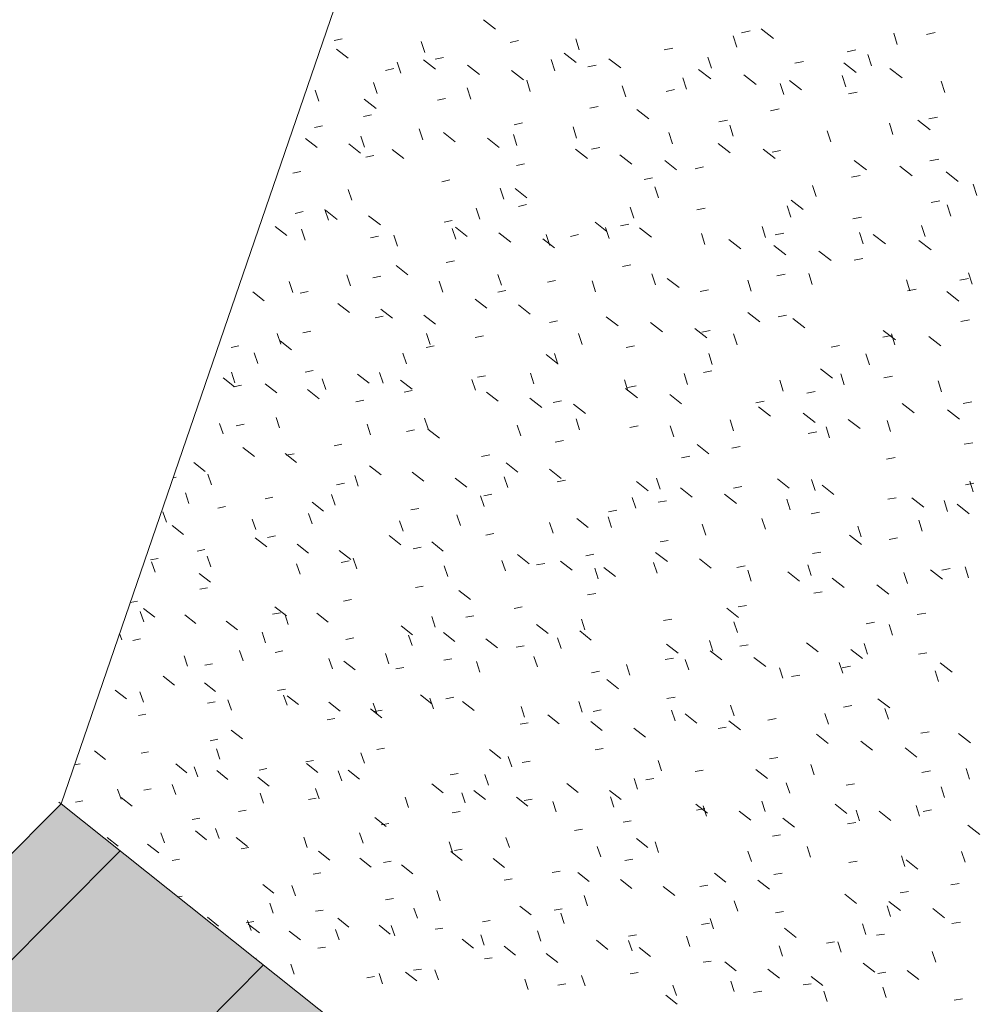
# Model space of a CAD drawing. Header units: centimetres. Extents: x 1151.07 to 1152.71, y 1902.53 to 1904.06.
# Tile 40 of 65: x 1152.06 to 1152.18, y 1903.42 to 1903.55. Entities that reach past the tile are written whole.
import ezdxf

# ---------------------------------------------------------------- set-up
doc = ezdxf.new("R2010")
doc.units = ezdxf.units.CM
for name, color, linetype, lineweight in [('Stropy', 7, 'Continuous', 9), ('Wzór powierzchni', 7, 'Continuous', 9), ('Wzór powierzchni-1', 250, 'Continuous', 9), ('Wzór powierzchni-4', 10, 'Continuous', 9), ('Wzór powierzchni-7', 9, 'Continuous', 9), ('Ściany', 7, 'Continuous', 9)]:
    doc.layers.add(name, color=color, linetype=linetype, lineweight=lineweight)
doc.layers.add('Wzór powierzchni-2', color=7, linetype='Continuous', lineweight=9, true_color=0xedebe7)

# ---------------------------------------------------------------- blocks, each defined once
blk = doc.blocks.new('FP_8-Aksono Kopia 1')
at = {"layer": 'Wzór powierzchni-2'}
h = blk.add_hatch(color=256, dxfattribs=at)
h.paths.add_polyline_path([(1152.18047, 1903.00093), (1152.20389, 1903.04115), (1152.17427, 1903.0658), (1152.16289, 1903.04503), (1152.15949, 1903.04141), (1152.1593, 1903.04144), (1152.15924, 1903.04147), (1152.15598, 1903.0442), (1152.14417, 1903.03142), (1152.17245, 1903.00766)])
h.paths.add_polyline_path([(1152.17072, 1903.06216), (1152.17085, 1903.06223), (1152.17065, 1903.06216), (1152.17068, 1903.06216)])
h.paths.add_polyline_path([(1152.09835, 1903.07461), (1152.12356, 1903.10144), (1152.12365, 1903.10136), (1152.12366, 1903.10167), (1152.12695, 1903.10518), (1152.10659, 1903.12213), (1152.09767, 1903.10299), (1152.09412, 1903.09928), (1152.09394, 1903.09931), (1152.09388, 1903.09935), (1152.08961, 1903.10297), (1152.07607, 1903.0886), (1152.09031, 1903.07664), (1152.09325, 1903.07988), (1152.09364, 1903.0799), (1152.09802, 1903.07623), (1152.09802, 1903.07573), (1152.09781, 1903.07505), (1152.09805, 1903.07485)])
h.paths.add_polyline_path([(1152.12814, 1903.09763), (1152.12807, 1903.09767), (1152.12813, 1903.09763)])
h.paths.add_polyline_path([(1152.10409, 1903.12088), (1152.10422, 1903.12095), (1152.10403, 1903.12088), (1152.10406, 1903.12088)])
h.paths.add_polyline_path([(1152.02687, 1903.13131), (1152.027, 1903.13153), (1152.02706, 1903.13146), (1152.02712, 1903.13158), (1152.02716, 1903.13162), (1152.02676, 1903.13155), (1152.02682, 1903.13156), (1152.02687, 1903.13132)])
h.paths.add_polyline_path([(1152.03252, 1903.13314), (1152.05764, 1903.15935), (1152.05766, 1903.15938), (1152.05775, 1903.15941), (1152.05782, 1903.15938), (1152.05783, 1903.15969), (1152.05944, 1903.16137), (1152.03979, 1903.17772), (1152.03187, 1903.1578), (1152.02841, 1903.15425), (1152.02822, 1903.15427), (1152.02817, 1903.15431), (1152.02397, 1903.15791), (1152.02399, 1903.15804), (1152.0252, 1903.16117), (1152.00933, 1903.14464), (1152.02211, 1903.13392), (1152.02231, 1903.13495), (1152.02234, 1903.13495), (1152.02241, 1903.13521), (1152.02243, 1903.13521), (1152.02247, 1903.13561), (1152.02607, 1903.13954), (1152.02646, 1903.13956), (1152.03076, 1903.13595), (1152.03076, 1903.13542), (1152.03062, 1903.13473), (1152.03079, 1903.13459)])
h.paths.add_polyline_path([(1152.26753, 1903.14128), (1152.28255, 1903.15759), (1152.27022, 1903.16757), (1152.26593, 1903.15705), (1152.26255, 1903.15344), (1152.26246, 1903.1534), (1152.26226, 1903.15347), (1152.25901, 1903.15611), (1152.25484, 1903.15159), (1152.25709, 1903.14977)])
h.paths.add_polyline_path([(1152.26285, 1903.15401), (1152.26286, 1903.15419), (1152.26285, 1903.15417)])
h.paths.add_polyline_path([(1152.26307, 1903.15477), (1152.26324, 1903.15498), (1152.26316, 1903.1549)])
h.paths.add_polyline_path([(1152.06224, 1903.15573), (1152.06217, 1903.15577), (1152.06223, 1903.15573)])
h.paths.add_polyline_path([(1152.26708, 1903.16459), (1152.26718, 1903.1647), (1152.26712, 1903.16475), (1152.26707, 1903.1646)])
h.paths.add_polyline_path([(1152.03713, 1903.17663), (1152.03726, 1903.1767), (1152.03707, 1903.17664), (1152.0371, 1903.17663)])
h.paths.add_polyline_path([(1151.95929, 1903.18805), (1151.95941, 1903.1882), (1151.95942, 1903.18809), (1151.95952, 1903.18831), (1151.95956, 1903.18836), (1151.95918, 1903.18831), (1151.95924, 1903.18828), (1151.95929, 1903.18806)])
h.paths.add_polyline_path([(1152.12791, 1903.26691), (1152.12796, 1903.26677), (1152.12795, 1903.26693)])
h.paths.add_polyline_path([(1151.96629, 1903.18868), (1151.96849, 1903.19094), (1151.9669, 1903.19232), (1151.9669, 1903.19247), (1151.98067, 1903.23363), (1151.98075, 1903.23357), (1151.98072, 1903.23387), (1151.98306, 1903.23626), (1151.96501, 1903.25125), (1151.95405, 1903.23973), (1151.95285, 1903.23853), (1151.95271, 1903.23847), (1151.9524, 1903.23864), (1151.94851, 1903.24188), (1151.94842, 1903.24205), (1151.94855, 1903.24228), (1151.94937, 1903.24315), (1151.95021, 1903.24404), (1151.96055, 1903.25519), (1151.96219, 1903.26019), (1151.96221, 1903.2602), (1151.96222, 1903.26103), (1151.96229, 1903.26312), (1151.96259, 1903.27178), (1151.96275, 1903.27683), (1151.96278, 1903.27786), (1151.96298, 1903.28283), (1151.96318, 1903.28923), (1151.96325, 1903.28985), (1151.96678, 1903.29343), (1151.96719, 1903.29343), (1151.96832, 1903.29268), (1151.99783, 1903.32254), (1151.99802, 1903.32499), (1152.00151, 1903.32853), (1152.00193, 1903.32853), (1152.00608, 1903.3255), (1152.00609, 1903.32494), (1152.00442, 1903.29497), (1152.00456, 1903.29503), (1152.02455, 1903.27861), (1152.05364, 1903.30826), (1152.05367, 1903.3083), (1152.05374, 1903.30833), (1152.05381, 1903.3083), (1152.05378, 1903.30857), (1152.05724, 1903.3121), (1152.05762, 1903.3121), (1152.0618, 1903.30871), (1152.06189, 1903.30836), (1152.06202, 1903.30841), (1152.07365, 1903.29896), (1152.09159, 1903.3173), (1152.09162, 1903.31735), (1152.09189, 1903.3179), (1152.09229, 1903.31871), (1152.09753, 1903.32919), (1152.09797, 1903.33011), (1152.09869, 1903.33154), (1152.09942, 1903.333), (1152.10699, 1903.34808), (1152.10705, 1903.34808), (1152.10706, 1903.34836), (1152.11024, 1903.35142), (1152.1106, 1903.35141), (1152.11481, 1903.34799), (1152.11481, 1903.34762), (1152.11429, 1903.34659), (1152.15109, 1903.31707), (1152.15196, 1903.31792), (1152.15232, 1903.31791), (1152.15657, 1903.3145), (1152.15657, 1903.31408), (1152.14066, 1903.28423), (1152.13831, 1903.27888), (1152.13552, 1903.26588), (1152.1321, 1903.26238), (1152.13198, 1903.26237), (1152.13184, 1903.26242), (1152.12772, 1903.26579), (1152.12765, 1903.2659), (1152.12812, 1903.26833), (1152.12075, 1903.26065), (1152.13965, 1903.24528), (1152.15614, 1903.26263), (1152.1566, 1903.2635), (1152.15821, 1903.26646), (1152.16572, 1903.28012), (1152.16655, 1903.28165), (1152.16681, 1903.28212), (1152.1725, 1903.29238), (1152.17258, 1903.29233), (1152.1726, 1903.29262), (1152.17575, 1903.29574), (1152.17611, 1903.29573), (1152.18039, 1903.2923), (1152.18044, 1903.29197), (1152.17983, 1903.29087), (1152.21732, 1903.26078), (1152.21818, 1903.26166), (1152.21855, 1903.26164), (1152.22287, 1903.25817), (1152.22292, 1903.25785), (1152.20573, 1903.22857), (1152.20312, 1903.22339), (1152.19937, 1903.21106), (1152.19596, 1903.2075), (1152.19589, 1903.20747), (1152.1957, 1903.20754), (1152.19144, 1903.21104), (1152.18723, 1903.20658), (1152.20675, 1903.1907), (1152.22307, 1903.20802), (1152.22312, 1903.20812), (1152.22368, 1903.20913), (1152.22517, 1903.2116), (1152.22873, 1903.21748), (1152.22894, 1903.21777), (1152.22984, 1903.21931), (1152.23004, 1903.2196), (1152.23094, 1903.22114), (1152.23115, 1903.22143), (1152.23221, 1903.22325), (1152.2324, 1903.22356), (1152.24085, 1903.23742), (1152.24094, 1903.23737), (1152.24095, 1903.23767), (1152.24407, 1903.24086), (1152.24444, 1903.24085), (1152.24879, 1903.23735), (1152.24885, 1903.23702), (1152.24819, 1903.23595), (1152.26669, 1903.22108), (1152.27153, 1903.22987), (1152.29993, 1903.26031), (1152.06728, 1903.44535), (1152.02634, 1903.40429), (1152.02566, 1903.40222), (1152.01921, 1903.39575), (1152.01849, 1903.39634), (1152.01849, 1903.39642), (1151.87766, 1903.25521), (1151.95473, 1903.19052), (1151.95479, 1903.19134), (1151.95489, 1903.19189), (1151.95492, 1903.19178), (1151.95495, 1903.19229), (1151.95855, 1903.19617), (1151.95893, 1903.19619), (1151.96315, 1903.19264), (1151.96315, 1903.19203), (1151.96308, 1903.19138), (1151.96559, 1903.18928)])
h.paths.add_polyline_path([(1152.25084, 1903.1923), (1152.25615, 1903.20194), (1152.23692, 1903.21746), (1152.23129, 1903.20811), (1152.23151, 1903.20794), (1152.2502, 1903.19282)])
h.paths.add_polyline_path([(1151.97753, 1903.20023), (1151.99146, 1903.21446), (1151.9915, 1903.21448), (1151.99157, 1903.21451), (1151.99164, 1903.21452), (1151.99161, 1903.21475), (1151.99326, 1903.21644), (1151.98527, 1903.22302), (1151.97948, 1903.20596)])
h.paths.add_polyline_path([(1152.22776, 1903.20439), (1152.22781, 1903.20442), (1152.22778, 1903.20442)])
h.paths.add_polyline_path([(1152.22771, 1903.20436), (1152.22781, 1903.20448), (1152.22772, 1903.20438)])
h.paths.add_polyline_path([(1152.19623, 1903.20811), (1152.19623, 1903.20831), (1152.19621, 1903.20828)])
h.paths.add_polyline_path([(1151.99598, 1903.21089), (1151.99602, 1903.21097), (1151.99592, 1903.2109), (1151.99598, 1903.21089)])
h.paths.add_polyline_path([(1152.22883, 1903.21758), (1152.22897, 1903.21789), (1152.22888, 1903.21766)])
h.paths.add_polyline_path([(1152.19955, 1903.21933), (1152.19964, 1903.21944), (1152.19958, 1903.21944), (1152.19955, 1903.21935)])
h.paths.add_polyline_path([(1152.22994, 1903.21941), (1152.23008, 1903.21972), (1152.22998, 1903.21949)])
h.paths.add_polyline_path([(1152.19961, 1903.21953), (1152.19966, 1903.21976), (1152.19961, 1903.21972), (1152.19961, 1903.21967)])
h.paths.add_polyline_path([(1152.23105, 1903.22124), (1152.23119, 1903.22156), (1152.23109, 1903.22133)])
h.paths.add_polyline_path([(1152.23327, 1903.22491), (1152.23337, 1903.22517), (1152.23337, 1903.22512)])
h.paths.add_polyline_path([(1152.20232, 1903.22498), (1152.20236, 1903.22502), (1152.20234, 1903.22501)])
h.paths.add_polyline_path([(1152.20227, 1903.22496), (1152.20235, 1903.22506), (1152.20228, 1903.22498)])
h.paths.add_polyline_path([(1152.2355, 1903.2286), (1152.23564, 1903.22892), (1152.23554, 1903.22869)])
h.paths.add_polyline_path([(1151.98514, 1903.22997), (1151.98518, 1903.23004), (1151.98507, 1903.22997), (1151.98514, 1903.22997)])
h.paths.add_polyline_path([(1152.23662, 1903.23045), (1152.23673, 1903.23072), (1152.23673, 1903.23067)])
h.paths.add_polyline_path([(1152.20028, 1903.23319), (1152.20531, 1903.24183), (1152.20552, 1903.24212), (1152.20573, 1903.24263), (1152.16937, 1903.27197), (1152.16412, 1903.26236), (1152.16421, 1903.26236), (1152.2002, 1903.23325)])
h.paths.add_polyline_path([(1152.24539, 1903.2333), (1152.24567, 1903.23377), (1152.24547, 1903.23371), (1152.24558, 1903.23371), (1152.24541, 1903.23335), (1152.24539, 1903.23332)])
h.paths.add_polyline_path([(1152.23886, 1903.23417), (1152.23901, 1903.23449), (1152.23891, 1903.23426)])
h.paths.add_polyline_path([(1152.20326, 1903.23824), (1152.20345, 1903.23864), (1152.2033, 1903.23832)])
h.paths.add_polyline_path([(1151.95327, 1903.23906), (1151.95388, 1903.23959), (1151.95346, 1903.23923), (1151.95335, 1903.23913)])
h.paths.add_polyline_path([(1152.20434, 1903.24008), (1152.20447, 1903.24039), (1152.20438, 1903.24016)])
h.paths.add_polyline_path([(1151.95492, 1903.24076), (1151.9554, 1903.2412), (1151.95615, 1903.24203), (1151.95608, 1903.24203), (1151.95579, 1903.24165), (1151.95507, 1903.2409)])
h.paths.add_polyline_path([(1152.20541, 1903.24193), (1152.20555, 1903.24224), (1152.20546, 1903.24202)])
h.paths.add_polyline_path([(1151.96405, 1903.25044), (1151.96455, 1903.2509), (1151.96417, 1903.25056)])
h.paths.add_polyline_path([(1152.21946, 1903.25415), (1152.21974, 1903.25462), (1152.21965, 1903.25456), (1152.21954, 1903.25429), (1152.21947, 1903.25416)])
h.paths.add_polyline_path([(1152.16061, 1903.25874), (1152.16072, 1903.2589), (1152.16063, 1903.25877)])
h.paths.add_polyline_path([(1152.16056, 1903.25872), (1152.16064, 1903.2588), (1152.16057, 1903.25874)])
h.paths.add_polyline_path([(1152.13257, 1903.26466), (1152.1327, 1903.26484), (1152.13263, 1903.26482), (1152.13258, 1903.26469)])
h.paths.add_polyline_path([(1152.13284, 1903.26543), (1152.13279, 1903.2655), (1152.13282, 1903.26544), (1152.13284, 1903.26543)])
h.paths.add_polyline_path([(1152.13284, 1903.26573), (1152.13296, 1903.26604), (1152.1329, 1903.26603), (1152.13288, 1903.26593)])
h.paths.add_polyline_path([(1151.9706, 1903.26888), (1151.99629, 1903.29488), (1151.99632, 1903.29491), (1151.9964, 1903.29493), (1151.99643, 1903.29493), (1151.99645, 1903.29577), (1151.99655, 1903.29764), (1151.99668, 1903.30129), (1151.97084, 1903.27504), (1151.9706, 1903.269)])
h.paths.add_polyline_path([(1152.13719, 1903.28069), (1152.13726, 1903.28076), (1152.1372, 1903.28071)])
h.paths.add_polyline_path([(1152.13724, 1903.28071), (1152.13728, 1903.28075), (1152.13726, 1903.28074)])
h.paths.add_polyline_path([(1152.17697, 1903.28831), (1152.17724, 1903.28879), (1152.17714, 1903.28873), (1152.17704, 1903.28844), (1152.17698, 1903.28832)])
h.paths.add_polyline_path([(1152.13509, 1903.28894), (1152.1373, 1903.29309), (1152.13801, 1903.29443), (1152.14015, 1903.2986), (1152.1046, 1903.32728), (1152.0997, 1903.3174), (1152.09983, 1903.31744), (1152.13509, 1903.28895)])
h.paths.add_polyline_path([(1152.00437, 1903.29498), (1152.0044, 1903.29507), (1152.00437, 1903.29503)])
h.paths.add_polyline_path([(1152.05819, 1903.30475), (1152.05823, 1903.30482), (1152.05813, 1903.30476), (1152.05819, 1903.30475)])
h.paths.add_polyline_path([(1152.15316, 1903.31054), (1152.15341, 1903.31102), (1152.15332, 1903.31097), (1152.15321, 1903.31066), (1152.15316, 1903.31055)])
h.paths.add_polyline_path([(1152.09618, 1903.31387), (1152.09625, 1903.31398), (1152.09618, 1903.31389)])
h.paths.add_polyline_path([(1152.09623, 1903.3139), (1152.09629, 1903.31398), (1152.09623, 1903.31391)])
h.paths.add_polyline_path([(1152.11139, 1903.34411), (1152.11163, 1903.3446), (1152.11154, 1903.34454), (1152.11149, 1903.34434), (1152.11139, 1903.34413)])
blk = doc.blocks.new('FP_17-Aksono Kopia 1')
at = {"layer": 'Wzór powierzchni-4'}
for p, q in [((1152.12146, 1903.54588), (1152.12299, 1903.54469)), ((1152.15563, 1903.54446), (1152.15453, 1903.54422)), ((1152.15706, 1903.5447), (1152.15862, 1903.5435)), ((1152.10332, 1903.54345), (1152.10228, 1903.54321)), ((1152.12592, 1903.54322), (1152.12486, 1903.54298)), ((1152.13373, 1903.54201), (1152.13327, 1903.54344)), ((1152.15392, 1903.54235), (1152.15346, 1903.5438)), ((1152.1745, 1903.5427), (1152.17405, 1903.54416)), ((1152.17936, 1903.54424), (1152.17824, 1903.54399)), ((1152.10259, 1903.54211), (1152.10409, 1903.54094)), ((1152.11392, 1903.54167), (1152.11345, 1903.54309)), ((1152.14571, 1903.54226), (1152.14462, 1903.54202)), ((1152.1692, 1903.54202), (1152.16809, 1903.54177)), ((1152.11377, 1903.54075), (1152.11528, 1903.53956)), ((1152.1163, 1903.54106), (1152.11525, 1903.54082)), ((1152.13058, 1903.53934), (1152.13012, 1903.54077)), ((1152.13179, 1903.54159), (1152.13332, 1903.54039)), ((1152.13751, 1903.54089), (1152.13905, 1903.5397)), ((1152.15069, 1903.53966), (1152.15023, 1903.5411)), ((1152.17119, 1903.53998), (1152.17073, 1903.54144)), ((1152.10994, 1903.53963), (1152.1089, 1903.53939)), ((1152.11085, 1903.53903), (1152.11038, 1903.54045)), ((1152.1194, 1903.54006), (1152.12092, 1903.53887)), ((1152.12505, 1903.53937), (1152.12658, 1903.53818)), ((1152.13589, 1903.54008), (1152.13482, 1903.53984)), ((1152.14903, 1903.5395), (1152.15058, 1903.5383)), ((1152.16249, 1903.54055), (1152.16139, 1903.54031)), ((1152.16766, 1903.54034), (1152.16923, 1903.53913)), ((1152.17356, 1903.53964), (1152.17513, 1903.53842)), ((1152.12745, 1903.53669), (1152.12699, 1903.53812)), ((1152.14748, 1903.53698), (1152.14702, 1903.53842)), ((1152.15484, 1903.5388), (1152.15639, 1903.53759)), ((1152.16789, 1903.53728), (1152.16743, 1903.53873)), ((1152.10032, 1903.53545), (1152.09985, 1903.53685)), ((1152.1078, 1903.53641), (1152.10733, 1903.53782)), ((1152.11983, 1903.53572), (1152.11936, 1903.53714)), ((1152.1397, 1903.536), (1152.13924, 1903.53743)), ((1152.14593, 1903.53692), (1152.14485, 1903.53668)), ((1152.15995, 1903.53628), (1152.1595, 1903.53773)), ((1152.16067, 1903.53809), (1152.16222, 1903.53689)), ((1152.1806, 1903.53657), (1152.18014, 1903.53803)), ((1152.10616, 1903.53568), (1152.10767, 1903.5345)), ((1152.11659, 1903.5358), (1152.11554, 1903.53556)), ((1152.16938, 1903.53662), (1152.16827, 1903.53638)), ((1152.13614, 1903.53478), (1152.13507, 1903.53454)), ((1152.1411, 1903.53436), (1152.14263, 1903.53316)), ((1152.15935, 1903.53446), (1152.15826, 1903.53422)), ((1152.10709, 1903.53369), (1152.10605, 1903.53346)), ((1152.17967, 1903.53341), (1152.17855, 1903.53317)), ((1152.10081, 1903.5323), (1152.09978, 1903.53207)), ((1152.11368, 1903.53049), (1152.11321, 1903.53189)), ((1152.12645, 1903.53266), (1152.12539, 1903.53243)), ((1152.13339, 1903.53072), (1152.13293, 1903.53214)), ((1152.15273, 1903.53303), (1152.15164, 1903.53279)), ((1152.15348, 1903.53095), (1152.15302, 1903.53238)), ((1152.17394, 1903.53119), (1152.17349, 1903.53263)), ((1152.17716, 1903.53299), (1152.17873, 1903.53178)), ((1152.09864, 1903.53066), (1152.10013, 1903.52949)), ((1152.10618, 1903.52955), (1152.10571, 1903.53095)), ((1152.11632, 1903.53141), (1152.11783, 1903.53023)), ((1152.12194, 1903.5307), (1152.12346, 1903.52952)), ((1152.12574, 1903.52977), (1152.12528, 1903.53118)), ((1152.14567, 1903.52999), (1152.14521, 1903.53142)), ((1152.16599, 1903.53022), (1152.16553, 1903.53166)), ((1152.10417, 1903.52996), (1152.10567, 1903.52879)), ((1152.13325, 1903.52927), (1152.13478, 1903.52808)), ((1152.13638, 1903.5295), (1152.13531, 1903.52927)), ((1152.15152, 1903.53002), (1152.15307, 1903.52882)), ((1152.15731, 1903.52929), (1152.15886, 1903.52809)), ((1152.10739, 1903.52849), (1152.10636, 1903.52826)), ((1152.10972, 1903.52925), (1152.11123, 1903.52808)), ((1152.13895, 1903.52855), (1152.14048, 1903.52736)), ((1152.15955, 1903.52912), (1152.15845, 1903.52889)), ((1152.17982, 1903.52803), (1152.1787, 1903.52779)), ((1152.12672, 1903.52741), (1152.12566, 1903.52718)), ((1152.14468, 1903.52783), (1152.14621, 1903.52664)), ((1152.14965, 1903.52702), (1152.14857, 1903.52679)), ((1152.16898, 1903.52784), (1152.17054, 1903.52663)), ((1152.17485, 1903.52711), (1152.17642, 1903.52589)), ((1152.09801, 1903.52643), (1152.09699, 1903.52621)), ((1152.14312, 1903.52562), (1152.14204, 1903.5254)), ((1152.16973, 1903.52591), (1152.16862, 1903.52568)), ((1152.18076, 1903.52637), (1152.18232, 1903.52515)), ((1152.11715, 1903.52535), (1152.11611, 1903.52512)), ((1152.12404, 1903.52289), (1152.12358, 1903.5243)), ((1152.1255, 1903.52425), (1152.12702, 1903.52307)), ((1152.14388, 1903.52305), (1152.14343, 1903.52447)), ((1152.1641, 1903.52321), (1152.16365, 1903.52464)), ((1152.1847, 1903.52337), (1152.18425, 1903.52482)), ((1152.10457, 1903.52274), (1152.1041, 1903.52413)), ((1152.12096, 1903.52031), (1152.1205, 1903.52171)), ((1152.12698, 1903.52219), (1152.12592, 1903.52196)), ((1152.14072, 1903.52044), (1152.14026, 1903.52186)), ((1152.14987, 1903.52174), (1152.14879, 1903.52151)), ((1152.16085, 1903.52058), (1152.1604, 1903.52201)), ((1152.16089, 1903.52274), (1152.16244, 1903.52154)), ((1152.17997, 1903.52267), (1152.17886, 1903.52244)), ((1152.18137, 1903.52072), (1152.18092, 1903.52216)), ((1152.09834, 1903.52129), (1152.09731, 1903.52106)), ((1152.10156, 1903.52018), (1152.1011, 1903.52157)), ((1152.1012, 1903.52146), (1152.1027, 1903.52029)), ((1152.10672, 1903.52074), (1152.10822, 1903.51957)), ((1152.1699, 1903.52059), (1152.1688, 1903.52036)), ((1152.09474, 1903.51937), (1152.09623, 1903.51821)), ((1152.11744, 1903.52016), (1152.11639, 1903.51993)), ((1152.11784, 1903.51928), (1152.11935, 1903.51811)), ((1152.13576, 1903.51993), (1152.13728, 1903.51874)), ((1152.13757, 1903.51785), (1152.13711, 1903.51926)), ((1152.1401, 1903.51969), (1152.13903, 1903.51946)), ((1152.14145, 1903.51919), (1152.14298, 1903.518)), ((1152.15762, 1903.51796), (1152.15717, 1903.51939)), ((1152.17806, 1903.51808), (1152.1776, 1903.51951)), ((1152.09857, 1903.51764), (1152.09811, 1903.51902)), ((1152.108, 1903.51815), (1152.10696, 1903.51793)), ((1152.1104, 1903.51686), (1152.10994, 1903.51825)), ((1152.11789, 1903.51774), (1152.11743, 1903.51914)), ((1152.12343, 1903.51855), (1152.12495, 1903.51737)), ((1152.12994, 1903.51696), (1152.12948, 1903.51836)), ((1152.13365, 1903.51833), (1152.13259, 1903.51811)), ((1152.14983, 1903.51706), (1152.14938, 1903.51848)), ((1152.15994, 1903.51852), (1152.15885, 1903.5183)), ((1152.17011, 1903.51716), (1152.16966, 1903.51859)), ((1152.17142, 1903.51835), (1152.17298, 1903.51714)), ((1152.12906, 1903.51781), (1152.13057, 1903.51663)), ((1152.1529, 1903.51771), (1152.15444, 1903.51651)), ((1152.15867, 1903.51696), (1152.16021, 1903.51576)), ((1152.17728, 1903.5176), (1152.17884, 1903.51639)), ((1152.16446, 1903.51621), (1152.16601, 1903.515)), ((1152.11026, 1903.51437), (1152.11176, 1903.5132)), ((1152.11772, 1903.51499), (1152.11668, 1903.51477)), ((1152.14034, 1903.51447), (1152.13927, 1903.51425)), ((1152.17007, 1903.51529), (1152.16897, 1903.51506)), ((1152.10438, 1903.51179), (1152.10391, 1903.51317)), ((1152.1083, 1903.51301), (1152.10727, 1903.51279)), ((1152.12375, 1903.51184), (1152.12329, 1903.51323)), ((1152.14349, 1903.51189), (1152.14303, 1903.5133)), ((1152.16013, 1903.51326), (1152.15904, 1903.51304)), ((1152.1636, 1903.51195), (1152.16315, 1903.51337)), ((1152.18409, 1903.512), (1152.18364, 1903.51344)), ((1152.09701, 1903.51093), (1152.09654, 1903.51231)), ((1152.11624, 1903.51097), (1152.11578, 1903.51236)), ((1152.13069, 1903.51247), (1152.12964, 1903.51225)), ((1152.13583, 1903.51102), (1152.13537, 1903.51242)), ((1152.145, 1903.51273), (1152.14653, 1903.51154)), ((1152.15579, 1903.51107), (1152.15533, 1903.51248)), ((1152.17612, 1903.51111), (1152.17567, 1903.51254)), ((1152.18364, 1903.51271), (1152.18253, 1903.51248)), ((1152.09186, 1903.511), (1152.09333, 1903.50984)), ((1152.09897, 1903.51105), (1152.09795, 1903.51084)), ((1152.12432, 1903.51115), (1152.12328, 1903.51094)), ((1152.1503, 1903.51125), (1152.14922, 1903.51103)), ((1152.17692, 1903.51136), (1152.17581, 1903.51113)), ((1152.18085, 1903.51103), (1152.18241, 1903.50982)), ((1152.10278, 1903.50952), (1152.10426, 1903.50835)), ((1152.12036, 1903.51007), (1152.12186, 1903.5089)), ((1152.12595, 1903.50932), (1152.12745, 1903.50815)), ((1152.10859, 1903.5079), (1152.10757, 1903.50768)), ((1152.10827, 1903.50877), (1152.10976, 1903.50761)), ((1152.1138, 1903.50802), (1152.11529, 1903.50685)), ((1152.13719, 1903.50781), (1152.13871, 1903.50663)), ((1152.15536, 1903.50836), (1152.15689, 1903.50716)), ((1152.16032, 1903.50802), (1152.15924, 1903.5078)), ((1152.13095, 1903.5073), (1152.12989, 1903.50709)), ((1152.14286, 1903.50705), (1152.14438, 1903.50586)), ((1152.16112, 1903.50759), (1152.16265, 1903.50639)), ((1152.18378, 1903.50741), (1152.18267, 1903.50719)), ((1152.09545, 1903.50427), (1152.09499, 1903.50564)), ((1152.09929, 1903.50597), (1152.09827, 1903.50576)), ((1152.1146, 1903.50426), (1152.11414, 1903.50564)), ((1152.12143, 1903.50536), (1152.12039, 1903.50515)), ((1152.1341, 1903.50424), (1152.13364, 1903.50564)), ((1152.14855, 1903.50628), (1152.15007, 1903.50509)), ((1152.15051, 1903.50604), (1152.14944, 1903.50583)), ((1152.15396, 1903.50422), (1152.15351, 1903.50563)), ((1152.17374, 1903.50542), (1152.17264, 1903.5052)), ((1152.17271, 1903.50604), (1152.17426, 1903.50484)), ((1152.1742, 1903.50421), (1152.17375, 1903.50563)), ((1152.09008, 1903.50406), (1152.08908, 1903.50386)), ((1152.09537, 1903.50472), (1152.09685, 1903.50356)), ((1152.11514, 1903.50408), (1152.1141, 1903.50387)), ((1152.1408, 1903.50409), (1152.13974, 1903.50388)), ((1152.1671, 1903.50411), (1152.16601, 1903.50389)), ((1152.17855, 1903.50526), (1152.1801, 1903.50406)), ((1152.09251, 1903.5018), (1152.09205, 1903.50316)), ((1152.11158, 1903.50176), (1152.11112, 1903.50313)), ((1152.12948, 1903.50295), (1152.13098, 1903.50177)), ((1152.131, 1903.50172), (1152.13054, 1903.50311)), ((1152.15078, 1903.50168), (1152.15033, 1903.50308)), ((1152.17094, 1903.50163), (1152.17049, 1903.50305)), ((1152.08958, 1903.49933), (1152.08912, 1903.50069)), ((1152.09961, 1903.50091), (1152.09859, 1903.5007)), ((1152.10531, 1903.50045), (1152.1068, 1903.49928)), ((1152.10857, 1903.49927), (1152.10811, 1903.50064)), ((1152.1217, 1903.50025), (1152.12066, 1903.50004)), ((1152.12792, 1903.49921), (1152.12746, 1903.50059)), ((1152.14762, 1903.49914), (1152.14717, 1903.50054)), ((1152.15072, 1903.50086), (1152.14965, 1903.50065)), ((1152.16466, 1903.50111), (1152.1662, 1903.49992)), ((1152.1677, 1903.49908), (1152.16725, 1903.50049)), ((1152.08805, 1903.49998), (1152.08952, 1903.49882)), ((1152.09042, 1903.49903), (1152.08941, 1903.49883)), ((1152.09346, 1903.49922), (1152.09493, 1903.49806)), ((1152.10122, 1903.49847), (1152.10075, 1903.49983)), ((1152.1108, 1903.49968), (1152.11229, 1903.49851)), ((1152.12042, 1903.4984), (1152.11996, 1903.49977)), ((1152.13997, 1903.49832), (1152.13952, 1903.49972)), ((1152.15989, 1903.49825), (1152.15944, 1903.49966)), ((1152.1739, 1903.50018), (1152.1728, 1903.49997)), ((1152.18019, 1903.49818), (1152.17975, 1903.4996)), ((1152.09888, 1903.49846), (1152.10036, 1903.4973)), ((1152.1123, 1903.49836), (1152.11127, 1903.49815)), ((1152.12185, 1903.49814), (1152.12335, 1903.49697)), ((1152.13967, 1903.4986), (1152.14118, 1903.49742)), ((1152.14103, 1903.49894), (1152.13997, 1903.49873)), ((1152.14532, 1903.49782), (1152.14684, 1903.49663)), ((1152.16398, 1903.49824), (1152.1629, 1903.49803)), ((1152.10609, 1903.49711), (1152.10507, 1903.4969)), ((1152.12741, 1903.49736), (1152.12891, 1903.49619)), ((1152.13145, 1903.49704), (1152.1304, 1903.49683)), ((1152.133, 1903.49658), (1152.13451, 1903.49541)), ((1152.15743, 1903.49697), (1152.15636, 1903.49675)), ((1152.17512, 1903.49669), (1152.17666, 1903.49549)), ((1152.18406, 1903.49689), (1152.18296, 1903.49668)), ((1152.15671, 1903.49624), (1152.15824, 1903.49505)), ((1152.16244, 1903.49545), (1152.16397, 1903.49426)), ((1152.18095, 1903.49589), (1152.1825, 1903.49469)), ((1152.08807, 1903.49278), (1152.08761, 1903.49413)), ((1152.09075, 1903.49402), (1152.08975, 1903.49382)), ((1152.09531, 1903.49355), (1152.09485, 1903.49491)), ((1152.10698, 1903.49265), (1152.10652, 1903.49402)), ((1152.11436, 1903.49344), (1152.1139, 1903.49481)), ((1152.13376, 1903.49332), (1152.13331, 1903.4947)), ((1152.15352, 1903.4932), (1152.15307, 1903.4946)), ((1152.1682, 1903.49465), (1152.16974, 1903.49346)), ((1152.17365, 1903.49308), (1152.17321, 1903.49449)), ((1152.11259, 1903.4933), (1152.11156, 1903.49309)), ((1152.11431, 1903.49339), (1152.11579, 1903.49222)), ((1152.12623, 1903.49253), (1152.12578, 1903.49391)), ((1152.14126, 1903.49381), (1152.14021, 1903.4936)), ((1152.14585, 1903.49241), (1152.14539, 1903.4938)), ((1152.16417, 1903.49306), (1152.16309, 1903.49285)), ((1152.16583, 1903.49228), (1152.16538, 1903.49368)), ((1152.1033, 1903.49146), (1152.10229, 1903.49126)), ((1152.1317, 1903.49194), (1152.13065, 1903.49173)), ((1152.14885, 1903.49143), (1152.15036, 1903.49024)), ((1152.18421, 1903.49166), (1152.1831, 1903.49146)), ((1152.0906, 1903.49103), (1152.09207, 1903.48988)), ((1152.096, 1903.49026), (1152.09746, 1903.4891)), ((1152.09717, 1903.49024), (1152.09616, 1903.49004)), ((1152.15438, 1903.49118), (1152.15331, 1903.49097)), ((1152.0843, 1903.4891), (1152.08576, 1903.48795)), ((1152.12224, 1903.49009), (1152.1212, 1903.48989)), ((1152.12434, 1903.48906), (1152.12583, 1903.48789)), ((1152.14791, 1903.48993), (1152.14685, 1903.48973)), ((1152.17422, 1903.48977), (1152.17313, 1903.48956)), ((1152.08657, 1903.48627), (1152.08611, 1903.48761)), ((1152.10685, 1903.48869), (1152.10833, 1903.48753)), ((1152.11232, 1903.4879), (1152.1138, 1903.48674)), ((1152.12989, 1903.48827), (1152.13139, 1903.48709)), ((1152.08202, 1903.48724), (1152.08165, 1903.48717)), ((1152.10361, 1903.48645), (1152.1026, 1903.48625)), ((1152.10539, 1903.48609), (1152.10493, 1903.48745)), ((1152.11781, 1903.48711), (1152.11929, 1903.48594)), ((1152.12456, 1903.48591), (1152.12411, 1903.48728)), ((1152.13195, 1903.48686), (1152.1309, 1903.48666)), ((1152.14108, 1903.48667), (1152.14258, 1903.48549)), ((1152.14408, 1903.48572), (1152.14363, 1903.4871)), ((1152.15914, 1903.48703), (1152.16066, 1903.48584)), ((1152.16397, 1903.48553), (1152.16352, 1903.48692)), ((1152.18434, 1903.48646), (1152.18324, 1903.48626)), ((1152.18423, 1903.48534), (1152.18379, 1903.48674)), ((1152.08368, 1903.48387), (1152.08322, 1903.48521)), ((1152.14671, 1903.48586), (1152.14822, 1903.48468)), ((1152.15458, 1903.48605), (1152.15351, 1903.48585)), ((1152.16486, 1903.48622), (1152.16639, 1903.48502)), ((1152.09444, 1903.48466), (1152.09344, 1903.48446)), ((1152.09948, 1903.48404), (1152.10095, 1903.48289)), ((1152.10243, 1903.48367), (1152.10197, 1903.48502)), ((1152.12153, 1903.48346), (1152.12107, 1903.48483)), ((1152.1225, 1903.48504), (1152.12147, 1903.48484)), ((1152.14097, 1903.48325), (1152.14052, 1903.48463)), ((1152.14492, 1903.48422), (1152.14386, 1903.48402)), ((1152.15236, 1903.48505), (1152.15388, 1903.48387)), ((1152.16078, 1903.48304), (1152.16033, 1903.48443)), ((1152.17438, 1903.4846), (1152.17329, 1903.4844)), ((1152.17638, 1903.48458), (1152.17792, 1903.48338)), ((1152.18096, 1903.48282), (1152.18051, 1903.48423)), ((1152.08081, 1903.48148), (1152.08035, 1903.48281)), ((1152.08838, 1903.48348), (1152.08739, 1903.48328)), ((1152.09949, 1903.48125), (1152.09903, 1903.4826)), ((1152.11316, 1903.48324), (1152.11214, 1903.48305)), ((1152.13853, 1903.483), (1152.13749, 1903.48281)), ((1152.16453, 1903.48276), (1152.16345, 1903.48256)), ((1152.18218, 1903.48376), (1152.18373, 1903.48256)), ((1152.09225, 1903.48053), (1152.0918, 1903.48187)), ((1152.11113, 1903.4803), (1152.11068, 1903.48165)), ((1152.11851, 1903.48103), (1152.11805, 1903.48239)), ((1152.13036, 1903.48006), (1152.12991, 1903.48143)), ((1152.1334, 1903.48196), (1152.13489, 1903.48079)), ((1152.13787, 1903.4808), (1152.13742, 1903.48217)), ((1152.1576, 1903.48056), (1152.15715, 1903.48195)), ((1152.1777, 1903.48032), (1152.17725, 1903.48172)), ((1152.08152, 1903.48104), (1152.08297, 1903.4799)), ((1152.14994, 1903.47982), (1152.14949, 1903.4812)), ((1152.16988, 1903.47958), (1152.16944, 1903.48097)), ((1152.09219, 1903.47945), (1152.09365, 1903.4783)), ((1152.09476, 1903.4797), (1152.09376, 1903.47951)), ((1152.10936, 1903.47974), (1152.11083, 1903.47858)), ((1152.11482, 1903.47893), (1152.11629, 1903.47777)), ((1152.12277, 1903.48002), (1152.12174, 1903.47982)), ((1152.14514, 1903.47914), (1152.14409, 1903.47894)), ((1152.16838, 1903.47981), (1152.1699, 1903.47862)), ((1152.17454, 1903.47945), (1152.17346, 1903.47925)), ((1152.08571, 1903.47796), (1152.08472, 1903.47777)), ((1152.09756, 1903.47865), (1152.09903, 1903.4775)), ((1152.10296, 1903.47785), (1152.10443, 1903.47669)), ((1152.11345, 1903.47825), (1152.11243, 1903.47805)), ((1152.14352, 1903.47759), (1152.14503, 1903.47641)), ((1152.16471, 1903.47764), (1152.16364, 1903.47745)), ((1152.07973, 1903.47681), (1152.07874, 1903.47662)), ((1152.07935, 1903.47507), (1152.07889, 1903.4764)), ((1152.08647, 1903.47576), (1152.08601, 1903.4771)), ((1152.10422, 1903.4765), (1152.10321, 1903.47631)), ((1152.1052, 1903.47549), (1152.10474, 1903.47684)), ((1152.12427, 1903.47521), (1152.12382, 1903.47657)), ((1152.1258, 1903.47731), (1152.12729, 1903.47614)), ((1152.13133, 1903.47649), (1152.13282, 1903.47532)), ((1152.1356, 1903.47736), (1152.13456, 1903.47716)), ((1152.1437, 1903.47493), (1152.14325, 1903.4763)), ((1152.14914, 1903.47676), (1152.15065, 1903.47558)), ((1152.09794, 1903.47479), (1152.09749, 1903.47613)), ((1152.11688, 1903.4745), (1152.11642, 1903.47586)), ((1152.1293, 1903.47618), (1152.12826, 1903.47599)), ((1152.13616, 1903.47421), (1152.13571, 1903.47558)), ((1152.13689, 1903.47567), (1152.13838, 1903.4745)), ((1152.15498, 1903.47586), (1152.15392, 1903.47566)), ((1152.15579, 1903.47392), (1152.15535, 1903.4753)), ((1152.16046, 1903.4751), (1152.16198, 1903.47392)), ((1152.16348, 1903.47464), (1152.16304, 1903.47602)), ((1152.1758, 1903.47362), (1152.17535, 1903.47501)), ((1152.17877, 1903.47536), (1152.1803, 1903.47417)), ((1152.1813, 1903.47552), (1152.18021, 1903.47532)), ((1152.18364, 1903.47434), (1152.18319, 1903.47574)), ((1152.08498, 1903.47491), (1152.08643, 1903.47377)), ((1152.16616, 1903.47427), (1152.16768, 1903.47308)), ((1152.08605, 1903.47305), (1152.08506, 1903.47287)), ((1152.11373, 1903.47327), (1152.11271, 1903.47308)), ((1152.11829, 1903.47271), (1152.11977, 1903.47155)), ((1152.16489, 1903.47255), (1152.16382, 1903.47236)), ((1152.17188, 1903.47343), (1152.17341, 1903.47224)), ((1152.0771, 1903.47136), (1152.07613, 1903.47117)), ((1152.10452, 1903.47155), (1152.10351, 1903.47136)), ((1152.13584, 1903.47233), (1152.1348, 1903.47214)), ((1152.0779, 1903.46871), (1152.07744, 1903.47003)), ((1152.07786, 1903.47042), (1152.0793, 1903.46928)), ((1152.09471, 1903.47063), (1152.09617, 1903.46948)), ((1152.12642, 1903.4706), (1152.12539, 1903.47041)), ((1152.15264, 1903.47044), (1152.15414, 1903.46926)), ((1152.15518, 1903.47079), (1152.15412, 1903.4706)), ((1152.08314, 1903.46961), (1152.08458, 1903.46847)), ((1152.08844, 1903.46879), (1152.08989, 1903.46765)), ((1152.0954, 1903.46985), (1152.09441, 1903.46966)), ((1152.09641, 1903.46837), (1152.09596, 1903.4697)), ((1152.10007, 1903.46981), (1152.10153, 1903.46866)), ((1152.11526, 1903.46803), (1152.11481, 1903.46937)), ((1152.12019, 1903.46946), (1152.11917, 1903.46927)), ((1152.13445, 1903.46768), (1152.134, 1903.46904)), ((1152.14558, 1903.46905), (1152.14453, 1903.46886)), ((1152.154, 1903.46733), (1152.15356, 1903.4687)), ((1152.17815, 1903.46981), (1152.17706, 1903.46962)), ((1152.11087, 1903.46816), (1152.11234, 1903.46701)), ((1152.12826, 1903.46836), (1152.12975, 1903.46719)), ((1152.13378, 1903.46752), (1152.13527, 1903.46635)), ((1152.17159, 1903.46864), (1152.17051, 1903.46845)), ((1152.17391, 1903.46697), (1152.17347, 1903.46835)), ((1152.07507, 1903.46638), (1152.07479, 1903.46718)), ((1152.07746, 1903.4665), (1152.07648, 1903.46632)), ((1152.09351, 1903.46602), (1152.09305, 1903.46735)), ((1152.10482, 1903.46663), (1152.10381, 1903.46644)), ((1152.11229, 1903.46566), (1152.11183, 1903.467)), ((1152.1163, 1903.46733), (1152.11778, 1903.46618)), ((1152.12176, 1903.4665), (1152.12324, 1903.46534)), ((1152.1314, 1903.46529), (1152.13095, 1903.46664)), ((1152.15087, 1903.46492), (1152.15043, 1903.46628)), ((1152.09062, 1903.46368), (1152.09017, 1903.46501)), ((1152.09572, 1903.46496), (1152.09473, 1903.46477)), ((1152.12668, 1903.46563), (1152.12565, 1903.46544)), ((1152.1449, 1903.46584), (1152.1464, 1903.46467)), ((1152.1505, 1903.46499), (1152.152, 1903.46382)), ((1152.15538, 1903.46575), (1152.15432, 1903.46556)), ((1152.16286, 1903.46602), (1152.16437, 1903.46483)), ((1152.16855, 1903.46516), (1152.17006, 1903.46398)), ((1152.1707, 1903.46453), (1152.17026, 1903.46591)), ((1152.08351, 1903.46303), (1152.08306, 1903.46435)), ((1152.10208, 1903.46265), (1152.10163, 1903.46398)), ((1152.10353, 1903.46367), (1152.10499, 1903.46252)), ((1152.10933, 1903.4633), (1152.10887, 1903.46464)), ((1152.11737, 1903.46394), (1152.11635, 1903.46376)), ((1152.12837, 1903.46291), (1152.12792, 1903.46426)), ((1152.1458, 1903.46404), (1152.14475, 1903.46385)), ((1152.14776, 1903.46252), (1152.14732, 1903.46388)), ((1152.15612, 1903.46414), (1152.15763, 1903.46296)), ((1152.1783, 1903.46472), (1152.17722, 1903.46453)), ((1152.08672, 1903.4633), (1152.08573, 1903.46312)), ((1152.11122, 1903.46283), (1152.11021, 1903.46265)), ((1152.12098, 1903.46225), (1152.12053, 1903.4636)), ((1152.14023, 1903.46185), (1152.13979, 1903.46321)), ((1152.15984, 1903.46145), (1152.15939, 1903.46281)), ((1152.16751, 1903.46211), (1152.16707, 1903.46349)), ((1152.16849, 1903.463), (1152.16742, 1903.46281)), ((1152.1798, 1903.46103), (1152.17936, 1903.46241)), ((1152.18, 1903.46344), (1152.18153, 1903.46225)), ((1152.08039, 1903.46172), (1152.08182, 1903.46058)), ((1152.13632, 1903.46235), (1152.13528, 1903.46217)), ((1152.13726, 1903.46129), (1152.13874, 1903.46012)), ((1152.16201, 1903.46186), (1152.16095, 1903.46167)), ((1152.07424, 1903.45994), (1152.07567, 1903.4588)), ((1152.08566, 1903.46089), (1152.0871, 1903.45975)), ((1152.09604, 1903.46008), (1152.09505, 1903.4599)), ((1152.07784, 1903.45841), (1152.07738, 1903.45972)), ((1152.08913, 1903.45736), (1152.08868, 1903.45868)), ((1152.09627, 1903.45799), (1152.09581, 1903.45931)), ((1152.09627, 1903.45922), (1152.09772, 1903.45808)), ((1152.11335, 1903.45934), (1152.11481, 1903.45818)), ((1152.11502, 1903.45755), (1152.11457, 1903.45889)), ((1152.11765, 1903.45902), (1152.11663, 1903.45884)), ((1152.14602, 1903.45905), (1152.14497, 1903.45887)), ((1152.17203, 1903.45883), (1152.17355, 1903.45765)), ((1152.08705, 1903.45845), (1152.08607, 1903.45828)), ((1152.10161, 1903.45838), (1152.10306, 1903.45723)), ((1152.10698, 1903.45754), (1152.10843, 1903.45639)), ((1152.10775, 1903.45692), (1152.1073, 1903.45825)), ((1152.10846, 1903.45738), (1152.10745, 1903.45721)), ((1152.11877, 1903.45849), (1152.12024, 1903.45733)), ((1152.12671, 1903.45648), (1152.12626, 1903.45782)), ((1152.13412, 1903.45711), (1152.13367, 1903.45846)), ((1152.13655, 1903.45739), (1152.13552, 1903.45721)), ((1152.14601, 1903.45602), (1152.14557, 1903.45738)), ((1152.15357, 1903.45666), (1152.15312, 1903.45802)), ((1152.16866, 1903.45796), (1152.16759, 1903.45777)), ((1152.17337, 1903.45621), (1152.17293, 1903.45758)), ((1152.07816, 1903.45684), (1152.07719, 1903.45667)), ((1152.10238, 1903.4563), (1152.10139, 1903.45612)), ((1152.1297, 1903.45679), (1152.13117, 1903.45562)), ((1152.14732, 1903.45689), (1152.14881, 1903.45571)), ((1152.15898, 1903.45629), (1152.15792, 1903.4561)), ((1152.16567, 1903.45556), (1152.16523, 1903.45693)), ((1152.08909, 1903.45482), (1152.09053, 1903.45369)), ((1152.12719, 1903.45575), (1152.12616, 1903.45557)), ((1152.13519, 1903.45593), (1152.13667, 1903.45476)), ((1152.14072, 1903.45507), (1152.1422, 1903.4539)), ((1152.15258, 1903.45518), (1152.15153, 1903.455)), ((1152.15291, 1903.45602), (1152.1544, 1903.45485)), ((1152.08738, 1903.45363), (1152.0864, 1903.45345)), ((1152.16416, 1903.45428), (1152.16566, 1903.4531)), ((1152.1786, 1903.4546), (1152.17752, 1903.45442)), ((1152.18235, 1903.45436), (1152.18388, 1903.45316)), ((1152.08765, 1903.45108), (1152.0872, 1903.45239)), ((1152.10875, 1903.45251), (1152.10775, 1903.45234)), ((1152.12222, 1903.45234), (1152.12369, 1903.45118)), ((1152.13679, 1903.45245), (1152.13575, 1903.45227)), ((1152.16982, 1903.4534), (1152.17133, 1903.45222)), ((1152.17551, 1903.45252), (1152.17702, 1903.45133)), ((1152.07156, 1903.45216), (1152.07298, 1903.45104)), ((1152.07851, 1903.45204), (1152.07754, 1903.45187)), ((1152.10619, 1903.45059), (1152.10574, 1903.45191)), ((1152.12506, 1903.45009), (1152.12462, 1903.45142)), ((1152.15917, 1903.4513), (1152.15812, 1903.45112)), ((1152.06972, 1903.45048), (1152.069, 1903.45035)), ((1152.08199, 1903.45048), (1152.08342, 1903.44934)), ((1152.08481, 1903.4488), (1152.08435, 1903.45011)), ((1152.09367, 1903.44987), (1152.09269, 1903.44969)), ((1152.09967, 1903.45092), (1152.09868, 1903.45075)), ((1152.09876, 1903.45052), (1152.10021, 1903.44938)), ((1152.12744, 1903.45084), (1152.12642, 1903.45066)), ((1152.14428, 1903.44958), (1152.14384, 1903.45093)), ((1152.15637, 1903.44977), (1152.15786, 1903.4486)), ((1152.16385, 1903.44906), (1152.16341, 1903.45042)), ((1152.18378, 1903.44853), (1152.18334, 1903.44991)), ((1152.08725, 1903.44963), (1152.08868, 1903.44849)), ((1152.09252, 1903.44877), (1152.09396, 1903.44763)), ((1152.10327, 1903.44829), (1152.10282, 1903.44961)), ((1152.10409, 1903.44966), (1152.10554, 1903.44852)), ((1152.11819, 1903.44924), (1152.11718, 1903.44907)), ((1152.12207, 1903.44777), (1152.12163, 1903.4491)), ((1152.14121, 1903.44724), (1152.14077, 1903.44859)), ((1152.14329, 1903.4486), (1152.14226, 1903.44842)), ((1152.14961, 1903.44967), (1152.14857, 1903.4495)), ((1152.17875, 1903.44957), (1152.17767, 1903.44939)), ((1152.07498, 1903.44596), (1152.07453, 1903.44726)), ((1152.07885, 1903.44727), (1152.07789, 1903.4471)), ((1152.08198, 1903.44654), (1152.08152, 1903.44784)), ((1152.10037, 1903.44601), (1152.09992, 1903.44732)), ((1152.11483, 1903.44794), (1152.11629, 1903.44679)), ((1152.13213, 1903.44796), (1152.1336, 1903.4468)), ((1152.16071, 1903.44671), (1152.16027, 1903.44806)), ((1152.169, 1903.44794), (1152.16794, 1903.44777)), ((1152.18056, 1903.44616), (1152.18012, 1903.44752)), ((1152.07497, 1903.44617), (1152.07639, 1903.44505)), ((1152.09325, 1903.44543), (1152.0928, 1903.44674)), ((1152.09998, 1903.4461), (1152.09899, 1903.44592)), ((1152.11184, 1903.44488), (1152.11139, 1903.4462)), ((1152.1191, 1903.44547), (1152.11865, 1903.44679)), ((1152.12023, 1903.44707), (1152.12169, 1903.44591)), ((1152.12566, 1903.4462), (1152.12713, 1903.44504)), ((1152.12769, 1903.44595), (1152.12667, 1903.44578)), ((1152.13762, 1903.44708), (1152.13909, 1903.44592)), ((1152.13817, 1903.44492), (1152.13772, 1903.44626)), ((1152.07008, 1903.44573), (1152.06912, 1903.44556)), ((1152.13077, 1903.44433), (1152.13032, 1903.44566)), ((1152.14867, 1903.44532), (1152.15016, 1903.44415)), ((1152.14982, 1903.44474), (1152.14878, 1903.44456)), ((1152.15004, 1903.44377), (1152.1496, 1903.44512)), ((1152.15758, 1903.44436), (1152.15714, 1903.44571)), ((1152.16653, 1903.44532), (1152.16803, 1903.44414)), ((1152.17735, 1903.44379), (1152.17692, 1903.44515)), ((1152.08509, 1903.44352), (1152.08411, 1903.44336)), ((1152.09101, 1903.44455), (1152.09003, 1903.44438)), ((1152.10752, 1903.44359), (1152.10897, 1903.44244)), ((1152.11846, 1903.44438), (1152.11745, 1903.44421)), ((1152.15423, 1903.44443), (1152.15572, 1903.44326)), ((1152.15982, 1903.44354), (1152.16132, 1903.44237)), ((1152.16966, 1903.4432), (1152.16923, 1903.44456)), ((1152.17218, 1903.44443), (1152.17369, 1903.44324)), ((1152.1789, 1903.44457), (1152.17782, 1903.44439)), ((1152.08755, 1903.44091), (1152.0871, 1903.44221)), ((1152.10933, 1903.44283), (1152.10833, 1903.44266)), ((1152.14038, 1903.44316), (1152.13935, 1903.44299)), ((1152.16917, 1903.44297), (1152.16811, 1903.44279)), ((1152.18356, 1903.44262), (1152.18508, 1903.44144)), ((1152.07319, 1903.44106), (1152.07461, 1903.43994)), ((1152.08053, 1903.44035), (1152.08008, 1903.44165)), ((1152.0845, 1903.44189), (1152.08592, 1903.44076)), ((1152.08974, 1903.44103), (1152.09117, 1903.43989)), ((1152.09885, 1903.43977), (1152.0984, 1903.44108)), ((1152.106, 1903.44033), (1152.10555, 1903.44164)), ((1152.12478, 1903.43974), (1152.12433, 1903.44106)), ((1152.13414, 1903.44212), (1152.13312, 1903.44195)), ((1152.14106, 1903.44092), (1152.14253, 1903.43975)), ((1152.15955, 1903.44139), (1152.1585, 1903.44121)), ((1152.07838, 1903.4402), (1152.0798, 1903.43907)), ((1152.09134, 1903.43977), (1152.09036, 1903.43961)), ((1152.11749, 1903.43918), (1152.11705, 1903.44049)), ((1152.13648, 1903.43857), (1152.13603, 1903.4399)), ((1152.1439, 1903.43914), (1152.14346, 1903.44047)), ((1152.16337, 1903.43853), (1152.16293, 1903.43987)), ((1152.10029, 1903.43928), (1152.10173, 1903.43814)), ((1152.1056, 1903.4384), (1152.10705, 1903.43726)), ((1152.11728, 1903.43923), (1152.11873, 1903.43808)), ((1152.11873, 1903.43954), (1152.11772, 1903.43937)), ((1152.1558, 1903.43796), (1152.15536, 1903.4393)), ((1152.17548, 1903.43733), (1152.17505, 1903.43869)), ((1152.18319, 1903.4379), (1152.18276, 1903.43926)), ((1152.08248, 1903.43827), (1152.08151, 1903.4381)), ((1152.10961, 1903.43802), (1152.10862, 1903.43785)), ((1152.11094, 1903.43752), (1152.11238, 1903.43638)), ((1152.12267, 1903.43835), (1152.12413, 1903.43719)), ((1152.14061, 1903.43827), (1152.13958, 1903.4381)), ((1152.16934, 1903.43802), (1152.16828, 1903.43784)), ((1152.17563, 1903.43817), (1152.17714, 1903.43699)), ((1152.10059, 1903.43651), (1152.0996, 1903.43634)), ((1152.13128, 1903.43674), (1152.13026, 1903.43657)), ((1152.13353, 1903.43656), (1152.135, 1903.43541)), ((1152.15106, 1903.43649), (1152.15254, 1903.43532)), ((1152.15974, 1903.43646), (1152.15869, 1903.43629)), ((1152.09314, 1903.43503), (1152.09457, 1903.43389)), ((1152.09734, 1903.43358), (1152.09689, 1903.43488)), ((1152.12512, 1903.43573), (1152.12411, 1903.43556)), ((1152.139, 1903.43567), (1152.14047, 1903.43451)), ((1152.14449, 1903.43477), (1152.14597, 1903.4336)), ((1152.15023, 1903.43493), (1152.14919, 1903.43476)), ((1152.15661, 1903.43559), (1152.1581, 1903.43441)), ((1152.18245, 1903.43514), (1152.18137, 1903.43497)), ((1152.08281, 1903.43354), (1152.08225, 1903.43344)), ((1152.1159, 1903.43293), (1152.11546, 1903.43424)), ((1152.1348, 1903.43227), (1152.13436, 1903.4336)), ((1152.1678, 1903.43376), (1152.16929, 1903.43259)), ((1152.17595, 1903.43411), (1152.17489, 1903.43394)), ((1152.09448, 1903.43135), (1152.09403, 1903.43264)), ((1152.1099, 1903.43322), (1152.1089, 1903.43306)), ((1152.12609, 1903.43226), (1152.12755, 1903.43111)), ((1152.15404, 1903.43161), (1152.1536, 1903.43294)), ((1152.17363, 1903.43092), (1152.17319, 1903.43227)), ((1152.17343, 1903.43285), (1152.17492, 1903.43167)), ((1152.08607, 1903.43082), (1152.08749, 1903.42969)), ((1152.10089, 1903.43174), (1152.09991, 1903.43158)), ((1152.11297, 1903.43068), (1152.11253, 1903.43199)), ((1152.13153, 1903.4319), (1152.13051, 1903.43174)), ((1152.13179, 1903.43001), (1152.13135, 1903.43133)), ((1152.15992, 1903.43156), (1152.15888, 1903.43139)), ((1152.17908, 1903.43192), (1152.18058, 1903.43074)), ((1152.09198, 1903.43028), (1152.091, 1903.43012)), ((1152.09164, 1903.42913), (1152.09119, 1903.43042)), ((1152.09129, 1903.42993), (1152.09272, 1903.4288)), ((1152.10275, 1903.4307), (1152.10419, 1903.42956)), ((1152.10806, 1903.4298), (1152.10949, 1903.42866)), ((1152.11006, 1903.42845), (1152.10961, 1903.42975)), ((1152.12232, 1903.43041), (1152.12131, 1903.43025)), ((1152.15044, 1903.43005), (1152.1494, 1903.42989)), ((1152.15096, 1903.42932), (1152.15052, 1903.43065)), ((1152.17047, 1903.42862), (1152.17004, 1903.42996)), ((1152.18259, 1903.43019), (1152.18151, 1903.43002)), ((1152.09654, 1903.42904), (1152.09797, 1903.42791)), ((1152.10292, 1903.42794), (1152.10247, 1903.42923)), ((1152.11623, 1903.42943), (1152.11523, 1903.42927)), ((1152.12154, 1903.42724), (1152.12109, 1903.42855)), ((1152.12881, 1903.42776), (1152.12837, 1903.42907)), ((1152.14106, 1903.42856), (1152.14003, 1903.4284)), ((1152.1479, 1903.42705), (1152.14746, 1903.42838)), ((1152.16005, 1903.42941), (1152.16153, 1903.42824)), ((1152.17288, 1903.42867), (1152.17182, 1903.42851)), ((1152.11873, 1903.428), (1152.12018, 1903.42686)), ((1152.1241, 1903.4271), (1152.12556, 1903.42595)), ((1152.13594, 1903.42786), (1152.1374, 1903.4267)), ((1152.14049, 1903.42653), (1152.14005, 1903.42785)), ((1152.15978, 1903.42581), (1152.15934, 1903.42714)), ((1152.16647, 1903.42767), (1152.16542, 1903.42751)), ((1152.16733, 1903.42633), (1152.1669, 1903.42767)), ((1152.10119, 1903.427), (1152.10021, 1903.42684)), ((1152.1295, 1903.42619), (1152.13096, 1903.42503)), ((1152.14139, 1903.42694), (1152.14286, 1903.42578)), ((1152.17943, 1903.42508), (1152.17899, 1903.42642)), ((1152.09229, 1903.42556), (1152.09218, 1903.42554)), ((1152.09719, 1903.42352), (1152.09674, 1903.42481)), ((1152.12258, 1903.42562), (1152.12157, 1903.42547)), ((1152.15064, 1903.4252), (1152.14961, 1903.42504)), ((1152.15238, 1903.4251), (1152.15386, 1903.42394)), ((1152.17014, 1903.42493), (1152.17163, 1903.42376)), ((1152.10747, 1903.42322), (1152.10648, 1903.42307)), ((1152.1085, 1903.4223), (1152.10806, 1903.42359)), ((1152.11145, 1903.42379), (1152.11289, 1903.42265)), ((1152.11348, 1903.42418), (1152.11248, 1903.42402)), ((1152.11566, 1903.42279), (1152.11522, 1903.42409)), ((1152.13447, 1903.42204), (1152.13403, 1903.42335)), ((1152.14128, 1903.42374), (1152.14025, 1903.42358)), ((1152.15791, 1903.42418), (1152.15939, 1903.42301)), ((1152.16347, 1903.42324), (1152.16495, 1903.42207)), ((1152.17304, 1903.42377), (1152.17199, 1903.42361)), ((1152.17576, 1903.424), (1152.17725, 1903.42282)), ((1152.12717, 1903.42155), (1152.12673, 1903.42286)), ((1152.13201, 1903.42229), (1152.131, 1903.42213)), ((1152.14618, 1903.42079), (1152.14574, 1903.42211)), ((1152.15361, 1903.42128), (1152.15317, 1903.42261)), ((1152.16346, 1903.4223), (1152.16242, 1903.42214)), ((1152.14481, 1903.42084), (1152.14627, 1903.41969)), ((1152.15713, 1903.42133), (1152.15609, 1903.42117)), ((1152.16552, 1903.42002), (1152.16509, 1903.42135)), ((1152.1731, 1903.42051), (1152.17267, 1903.42185)), ((1152.18286, 1903.42035), (1152.1818, 1903.42019))]:
    blk.add_line(p, q, dxfattribs=at)
blk = doc.blocks.new('FP_34-Aksono Kopia 1')
at = {"layer": 'Wzór powierzchni-7'}
for p, q in [((1152.07485, 1903.43933), (1151.88526, 1903.24882)), ((1152.09322, 1903.42472), (1151.90374, 1903.23331))]:
    blk.add_line(p, q, dxfattribs=at)

msp = doc.modelspace()

# ---------------------------------------------------------------- linework, layer by layer
at = {"layer": 'Stropy'}
msp.add_line((1152.29896, 1903.26108), (1152.06728, 1903.44535), dxfattribs=at)
at = {"layer": 'Ściany'}
for p, q in [((1152.06728, 1903.44535), (1152.12341, 1903.60867)), ((1152.02784, 1903.4058), (1152.06728, 1903.44535)), ((1152.06701, 1903.44556), (1152.06728, 1903.44535))]:
    msp.add_line(p, q, dxfattribs=at)

# ---------------------------------------------------------------- block references
at = {"layer": 'Wzór powierzchni'}
for name in ['FP_17-Aksono Kopia 1', 'FP_34-Aksono Kopia 1']:
    msp.add_blockref(name, (0, 0), dxfattribs=at)
at = {"layer": 'Wzór powierzchni-1'}
msp.add_blockref('FP_8-Aksono Kopia 1', (0, 0), dxfattribs=at)

doc.saveas('drawing.dxf')
